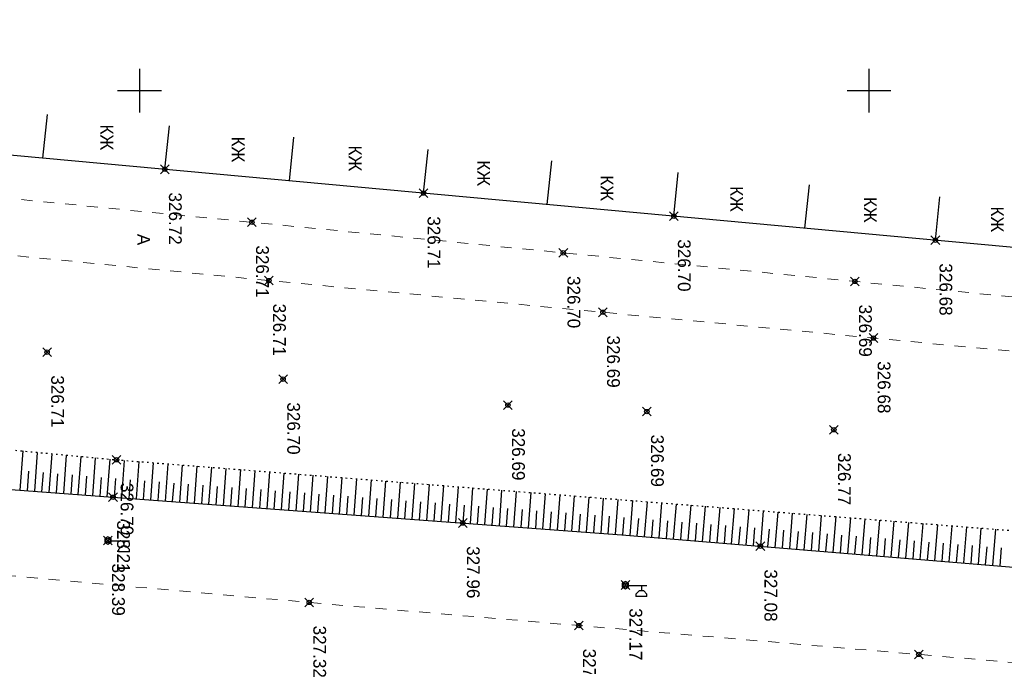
# Model space of a CAD drawing. Header units: metres. Extents: x 705573 to 711566, y 4301675 to 4311183.
# Tile 36 of 256: x 708898 to 708965, y 4301874 to 4301918. Entities that reach past the tile are written whole.
import ezdxf

# ---------------------------------------------------------------- set-up
doc = ezdxf.new("R2010")
doc.units = ezdxf.units.M
doc.header["$LTSCALE"] = 0.5
doc.header["$PDMODE"] = 35
doc.header["$PDSIZE"] = 0.3
for name, pattern in [('Auto_Street_NotBorder_Line_m1', [3, 1.5, -1.5]), ('ДОРОГИ_СТРОЯЩ', [9, 8, -1]), ('Контура низ откосов  Штриховая 0.1-0.5 - - - - - - -', [0.6, 0.1, -0.5])]:
    doc.linetypes.add(name, pattern=pattern)
for name, color, linetype in [('(001) Сетка', 92, 'Continuous'), ('(004) Точки рельефа', 7, 'Continuous'), ('(007) Здания', 7, 'Continuous'), ('(022) Возд. Линии', 7, 'Continuous'), ('(025) Дорога', 7, 'Continuous'), ('(035) Откосы', 7, 'Continuous')]:
    doc.layers.add(name, color=color, linetype=linetype)
doc.layers.add('AUTO#_ROADS_EXIST_L', color=7, linetype='Continuous', lineweight=15, true_color=0x000000)
doc.styles.add('BM-431', font='txt')
doc.styles.add('D-431', font='txt')
doc.styles.add('P-131', font='txt')
doc.styles.add('S', font='txtwr', dxfattribs={"oblique": 15})

# ---------------------------------------------------------------- blocks, each defined once
blk = doc.blocks.new('U1111')
for p, q in [((0.1, 0.45), (0.1, 2.95)), ((1.28934, 2.95), (0.85, 2.51066)), ((1.6, 2.95), (1.28934, 2.95)), ((1.6, 2.95), (1.6, 1.45)), ((0.1, 2.2), (0.85, 2.2)), ((0.85, 2.51066), (0.85, 1.88934)), ((0.85, 1.88934), (1.28934, 1.45)), ((1.28934, 1.45), (1.6, 1.45)), ((0, 0.05), (0.1, 0.05)), ((0, -0.05), (0, 0.05)), ((0.1, 0.05), (0.1, -0.05)), ((0.1, -0.05), (0, -0.05))]:
    blk.add_line(p, q)
blk.add_lwpolyline([(0.55, 0), (0.3, 0.433013), (-0.2, 0.433013), (-0.45, 0), (-0.2, -0.433013), (0.3, -0.433013)], close=True)
at = {"color": 4, "style": 'S', "oblique": 15}
blk.add_attdef('Z', (1.142936, -1.391276), '', height=2, dxfattribs=at)
blk = doc.blocks.new('Setka')
at = {"layer": '(001) Сетка'}
for p, q in [((0, 1.5), (0, -1.5)), ((-1.5, 0), (1.5, 0))]:
    blk.add_line(p, q, dxfattribs=at)

msp = doc.modelspace()

# ---------------------------------------------------------------- linework, layer by layer
at = {"layer": '(007) Здания', "flags": 128}
for points in [[(708994.837, 4301902.607), (708994.563, 4301899.619), (708858.918, 4301912.094), (708859.193, 4301915.082)], [(708899.44, 4301908.367), (708899.755, 4301911.351)], [(708907.803, 4301907.598), (708908.118, 4301910.582)], [(708916.341, 4301906.813), (708916.656, 4301909.797)], [(708925.531, 4301905.968), (708925.846, 4301908.951)], [(708934.014, 4301905.188), (708934.328, 4301908.171)], [(708942.688, 4301904.39), (708943.003, 4301907.374)], [(708951.682, 4301903.563), (708951.997, 4301906.546)], [(708960.623, 4301902.741), (708960.938, 4301905.724)]]:
    msp.add_lwpolyline(points, dxfattribs=at)
at = {"layer": '(035) Откосы'}
for p, q in [((708898.07, 4301888.304, 328.214), (708897.868, 4301885.615, 328.214)), ((708899.064, 4301888.211, 328.214), (708898.864, 4301885.54, 328.214)), ((708900.057, 4301888.117, 328.214), (708899.859, 4301885.466, 328.214)), ((708901.051, 4301888.024, 328.214), (708900.854, 4301885.391, 328.214)), ((708902.045, 4301887.93, 328.214), (708901.85, 4301885.316, 328.214)), ((708903.039, 4301887.836, 328.214), (708902.845, 4301885.242, 328.214)), ((708904.033, 4301887.743, 328.214), (708903.84, 4301885.167, 328.214)), ((708905.024, 4301887.658, 328.214), (708904.835, 4301885.094, 328.214)), ((708906.019, 4301887.579, 328.214), (708905.831, 4301885.02, 328.214)), ((708907.014, 4301887.5, 328.214), (708906.826, 4301884.947, 328.214)), ((708908.009, 4301887.422, 328.214), (708907.822, 4301884.874, 328.214)), ((708909.004, 4301887.343, 328.214), (708908.817, 4301884.8, 328.214)), ((708898.466, 4301886.917, 328.214), (708898.366, 4301885.577, 328.214)), ((708899.461, 4301886.833, 328.214), (708899.361, 4301885.503, 328.214)), ((708900.455, 4301886.749, 328.214), (708900.357, 4301885.428, 328.214)), ((708901.45, 4301886.665, 328.214), (708901.352, 4301885.354, 328.214)), ((708909.999, 4301887.265, 328.214), (708909.812, 4301884.727, 328.214)), ((708910.994, 4301887.186, 328.214), (708910.808, 4301884.654, 328.214)), ((708911.989, 4301887.108, 328.214), (708911.803, 4301884.58, 328.214)), ((708912.984, 4301887.029, 328.214), (708912.799, 4301884.507, 328.214)), ((708913.979, 4301886.951, 328.214), (708913.794, 4301884.434, 328.214)), ((708914.974, 4301886.872, 328.214), (708914.789, 4301884.36, 328.214)), ((708915.969, 4301886.793, 328.214), (708915.785, 4301884.287, 328.214)), ((708916.964, 4301886.715, 328.214), (708916.78, 4301884.214, 328.214)), ((708902.445, 4301886.581, 328.214), (708902.347, 4301885.279, 328.214)), ((708903.439, 4301886.497, 328.214), (708903.342, 4301885.205, 328.214)), ((708904.432, 4301886.413, 328.214), (708904.338, 4301885.13, 328.214)), ((708905.428, 4301886.338, 328.214), (708905.333, 4301885.057, 328.214)), ((708906.423, 4301886.262, 328.214), (708906.329, 4301884.984, 328.214)), ((708907.418, 4301886.186, 328.214), (708907.324, 4301884.91, 328.214)), ((708908.413, 4301886.11, 328.214), (708908.319, 4301884.837, 328.214)), ((708909.408, 4301886.034, 328.214), (708909.315, 4301884.764, 328.214)), ((708917.959, 4301886.636, 328.214), (708917.775, 4301884.14, 328.214)), ((708918.954, 4301886.558, 328.214), (708918.771, 4301884.067, 328.214)), ((708919.949, 4301886.479, 328.214), (708919.766, 4301883.993, 328.214)), ((708920.944, 4301886.401, 328.214), (708920.762, 4301883.92, 328.214)), ((708921.939, 4301886.322, 328.214), (708921.757, 4301883.847, 328.214)), ((708922.934, 4301886.243, 328.214), (708922.752, 4301883.773, 328.214)), ((708923.929, 4301886.165, 328.214), (708923.748, 4301883.7, 328.214)), ((708924.924, 4301886.086, 328.214), (708924.743, 4301883.627, 328.214)), ((708925.919, 4301886.008, 328.214), (708925.739, 4301883.553, 328.214)), ((708910.403, 4301885.958, 328.214), (708910.31, 4301884.69, 328.214)), ((708911.399, 4301885.882, 328.214), (708911.305, 4301884.617, 328.214)), ((708912.394, 4301885.806, 328.214), (708912.301, 4301884.544, 328.214)), ((708913.389, 4301885.73, 328.214), (708913.296, 4301884.47, 328.214)), ((708914.384, 4301885.654, 328.214), (708914.292, 4301884.397, 328.214)), ((708915.379, 4301885.578, 328.214), (708915.287, 4301884.324, 328.214)), ((708916.375, 4301885.502, 328.214), (708916.282, 4301884.25, 328.214)), ((708917.37, 4301885.426, 328.214), (708917.278, 4301884.177, 328.214)), ((708918.365, 4301885.35, 328.214), (708918.273, 4301884.104, 328.214)), ((708926.914, 4301885.929, 328.214), (708926.734, 4301883.48, 328.214)), ((708927.909, 4301885.851, 328.214), (708927.729, 4301883.407, 328.214)), ((708928.904, 4301885.772, 328.214), (708928.725, 4301883.333, 328.214)), ((708929.899, 4301885.694, 328.214), (708929.72, 4301883.26, 328.214)), ((708930.894, 4301885.615, 328.214), (708930.715, 4301883.187, 328.214)), ((708931.889, 4301885.536, 328.214), (708931.711, 4301883.113, 328.214)), ((708932.884, 4301885.458, 328.214), (708932.706, 4301883.04, 328.214)), ((708933.879, 4301885.379, 328.214), (708933.702, 4301882.967, 328.214)), ((708919.36, 4301885.274, 328.214), (708919.269, 4301884.03, 328.214)), ((708920.355, 4301885.198, 328.214), (708920.264, 4301883.957, 328.214)), ((708921.351, 4301885.122, 328.214), (708921.259, 4301883.883, 328.214)), ((708922.346, 4301885.046, 328.214), (708922.255, 4301883.81, 328.214)), ((708923.341, 4301884.97, 328.214), (708923.25, 4301883.737, 328.214)), ((708924.336, 4301884.895, 328.214), (708924.245, 4301883.663, 328.214)), ((708925.331, 4301884.819, 328.214), (708925.241, 4301883.59, 328.214)), ((708926.327, 4301884.743, 328.214), (708926.236, 4301883.517, 328.214)), ((708927.322, 4301884.667, 328.214), (708927.232, 4301883.443, 328.214)), ((708934.874, 4301885.301, 328.214), (708934.697, 4301882.893, 328.214)), ((708935.869, 4301885.222, 328.214), (708935.692, 4301882.82, 328.214)), ((708936.864, 4301885.144, 328.214), (708936.688, 4301882.747, 328.214)), ((708937.859, 4301885.065, 328.214), (708937.683, 4301882.673, 328.214)), ((708938.854, 4301884.987, 328.214), (708938.679, 4301882.6, 328.214)), ((708939.871, 4301884.906, 328.214), (708939.674, 4301882.522, 328.214)), ((708940.866, 4301884.828, 328.214), (708940.668, 4301882.44, 328.214)), ((708941.861, 4301884.749, 328.214), (708941.663, 4301882.357, 328.214)), ((708942.856, 4301884.671, 328.214), (708942.658, 4301882.275, 328.214)), ((708928.317, 4301884.591, 328.214), (708928.227, 4301883.37, 328.214)), ((708929.312, 4301884.515, 328.214), (708929.222, 4301883.297, 328.214)), ((708930.307, 4301884.439, 328.214), (708930.218, 4301883.223, 328.214)), ((708931.303, 4301884.363, 328.214), (708931.213, 4301883.15, 328.214)), ((708932.298, 4301884.287, 328.214), (708932.209, 4301883.077, 328.214)), ((708933.293, 4301884.211, 328.214), (708933.204, 4301883.003, 328.214)), ((708934.288, 4301884.135, 328.214), (708934.199, 4301882.93, 328.214)), ((708935.283, 4301884.059, 328.214), (708935.195, 4301882.857, 328.214)), ((708936.278, 4301883.983, 328.214), (708936.19, 4301882.783, 328.214)), ((708943.851, 4301884.592, 328.214), (708943.652, 4301882.193, 328.214)), ((708944.846, 4301884.513, 328.214), (708944.647, 4301882.111, 328.214)), ((708945.841, 4301884.435, 328.214), (708945.642, 4301882.029, 328.214)), ((708946.836, 4301884.356, 328.214), (708946.636, 4301881.946, 328.214)), ((708947.831, 4301884.278, 328.214), (708947.631, 4301881.864, 328.214)), ((708948.826, 4301884.199, 328.214), (708948.626, 4301881.782, 328.214)), ((708949.821, 4301884.121, 328.214), (708949.62, 4301881.7, 328.214)), ((708950.816, 4301884.042, 328.214), (708950.615, 4301881.617, 328.214)), ((708951.811, 4301883.964, 328.214), (708951.61, 4301881.535, 328.214)), ((708937.274, 4301883.907, 328.214), (708937.185, 4301882.71, 328.214)), ((708938.269, 4301883.831, 328.214), (708938.181, 4301882.637, 328.214)), ((708939.275, 4301883.754, 328.214), (708939.176, 4301882.563, 328.214)), ((708940.27, 4301883.674, 328.214), (708940.171, 4301882.481, 328.214)), ((708941.264, 4301883.593, 328.214), (708941.166, 4301882.399, 328.214)), ((708942.259, 4301883.513, 328.214), (708942.16, 4301882.316, 328.214)), ((708943.254, 4301883.433, 328.214), (708943.155, 4301882.234, 328.214)), ((708944.249, 4301883.352, 328.214), (708944.15, 4301882.152, 328.214)), ((708952.806, 4301883.885, 328.214), (708952.605, 4301881.453, 328.214)), ((708953.801, 4301883.806, 328.214), (708953.599, 4301881.371, 328.214)), ((708954.796, 4301883.728, 328.214), (708954.594, 4301881.289, 328.214)), ((708955.791, 4301883.649, 328.214), (708955.589, 4301881.206, 328.214)), ((708956.786, 4301883.571, 328.214), (708956.583, 4301881.124, 328.214)), ((708957.781, 4301883.492, 328.214), (708957.578, 4301881.042, 328.214)), ((708958.776, 4301883.414, 328.214), (708958.573, 4301880.96, 328.214)), ((708959.77, 4301883.335, 328.214), (708959.567, 4301880.877, 328.214)), ((708945.244, 4301883.272, 328.214), (708945.144, 4301882.07, 328.214)), ((708946.239, 4301883.192, 328.214), (708946.139, 4301881.987, 328.214)), ((708947.233, 4301883.111, 328.214), (708947.134, 4301881.905, 328.214)), ((708948.228, 4301883.031, 328.214), (708948.128, 4301881.823, 328.214)), ((708949.223, 4301882.95, 328.214), (708949.123, 4301881.741, 328.214)), ((708950.218, 4301882.87, 328.214), (708950.118, 4301881.659, 328.214)), ((708951.213, 4301882.79, 328.214), (708951.112, 4301881.576, 328.214)), ((708952.208, 4301882.709, 328.214), (708952.107, 4301881.494, 328.214)), ((708953.202, 4301882.629, 328.214), (708953.102, 4301881.412, 328.214)), ((708960.765, 4301883.256, 328.214), (708960.562, 4301880.795, 328.214)), ((708961.76, 4301883.178, 328.214), (708961.557, 4301880.713, 328.214)), ((708962.755, 4301883.099, 328.214), (708962.551, 4301880.631, 328.214)), ((708963.75, 4301883.021, 328.214), (708963.546, 4301880.549, 328.214)), ((708964.745, 4301882.942, 328.214), (708964.541, 4301880.466, 328.214)), ((708954.197, 4301882.548, 328.214), (708954.097, 4301881.33, 328.214)), ((708955.192, 4301882.468, 328.214), (708955.091, 4301881.247, 328.214)), ((708956.187, 4301882.388, 328.214), (708956.086, 4301881.165, 328.214)), ((708957.182, 4301882.307, 328.214), (708957.081, 4301881.083, 328.214)), ((708958.177, 4301882.227, 328.214), (708958.075, 4301881.001, 328.214)), ((708959.172, 4301882.146, 328.214), (708959.07, 4301880.919, 328.214)), ((708960.166, 4301882.066, 328.214), (708960.065, 4301880.836, 328.214)), ((708961.161, 4301881.986, 328.214), (708961.059, 4301880.754, 328.214)), ((708962.156, 4301881.905, 328.214), (708962.054, 4301880.672, 328.214)), ((708963.151, 4301881.825, 328.214), (708963.049, 4301880.59, 328.214)), ((708964.146, 4301881.744, 328.214), (708964.043, 4301880.507, 328.214)), ((708965.141, 4301881.664, 328.214), (708965.038, 4301880.425, 328.214))]:
    msp.add_line(p, q, dxfattribs=at)
at = {"layer": '(035) Откосы', "linetype": 'Контура низ откосов  Штриховая 0.1-0.5 - - - - - - -', "elevation": 328.214}
msp.add_lwpolyline([(708840.577, 4301902.314), (708843.446, 4301902.314), (708843.446, 4301894.875), (708844.107, 4301892.804), (708869.693, 4301890.977), (708904.493, 4301887.7), (709042.887, 4301876.772), (709042.603, 4301873.774)], dxfattribs=at)
at = {"layer": '(035) Откосы', "elevation": 328.214, "flags": 128}
msp.add_lwpolyline([(708840.577, 4301902.314), (708840.577, 4301891.94), (708843.759, 4301890.045), (708869.577, 4301887.733), (708904.253, 4301885.137), (708939.136, 4301882.566), (709023.01, 4301875.633), (709042.603, 4301873.774)], dxfattribs=at)
at = {"color": 0, "linetype": 'ByBlock', "lineweight": -2, "transparency": 16777216}
for p in [(708907.803, 4301907.598, 326.72), (708925.531, 4301905.968, 326.708), (708913.776, 4301903.972, 326.713), (708942.688, 4301904.39, 326.696), (708960.623, 4301902.741, 326.684), (708935.12, 4301901.878, 326.699), (708914.942, 4301899.98, 326.709), (708955.105, 4301899.918, 326.685), (708937.835, 4301897.804, 326.693), (708956.384, 4301896.04, 326.681), (708899.734, 4301895.071, 326.714), (708915.914, 4301893.222, 326.702), (708931.325, 4301891.449, 326.691), (708940.845, 4301891.005, 326.685), (708953.665, 4301889.756, 326.772), (708904.493, 4301887.7, 326.704), (708904.253, 4301885.137, 328.214), (708928.227, 4301883.37, 327.956), (708903.904, 4301882.179, 328.389), (708948.626, 4301881.782, 327.08), (708939.375, 4301879.121, 327.171), (708917.705, 4301877.927, 327.322), (708936.192, 4301876.347, 327.284), (708959.485, 4301874.367, 327.432)]:
    msp.add_point(p, dxfattribs=at)
at = {"layer": 'AUTO#_ROADS_EXIST_L', "linetype": 'Auto_Street_NotBorder_Line_m1', "lineweight": 15, "flags": 128}
msp.add_lwpolyline([(709049.926, 4301902.117), (709050.262, 4301890.853), (709015.706, 4301894.379), (708969.855, 4301898.472), (708842.465, 4301910.965), (708836.145, 4301912.342), (708834.923, 4301914.363), (708834.923, 4301919.021)], dxfattribs=at)
msp.add_lwpolyline([(709050.374, 4301887.103), (709050.734, 4301875.031), (709048.044, 4301869.979), (709043.069, 4301867.207), (709026.864, 4301868.642), (708920.002, 4301877.722), (708874.59, 4301881.767), (708841.678, 4301884.601), (708837.839, 4301889.225), (708835.344, 4301893.523), (708833.734, 4301901.8), (708834.607, 4301904.531), (708837.419, 4301906.553), (708841.802, 4301907.139), (708914.942, 4301899.98)], close=True, dxfattribs=at)

# ---------------------------------------------------------------- block references
at = {"layer": '(001) Сетка', "rotation": 270}
for p in [(708906.068, 4301912.985), (708956.068, 4301912.985)]:
    msp.add_blockref('Setka', p, dxfattribs=at)
at = {"layer": '(022) Возд. Линии', "xscale": 0.5, "yscale": 0.5, "zscale": 0.5, "rotation": 270}
for p in [(708903.904, 4301882.204, 325.947), (708939.375, 4301879.146, 325.947)]:
    msp.add_blockref('U1111', p, dxfattribs=at)

# ---------------------------------------------------------------- texts
at = {"layer": '(004) Точки рельефа', "style": 'D-431'}
for s, p in [('326.72', (708908.089, 4301906.012, 326.72)), ('326.71', (708925.816, 4301904.382, 326.708)), ('326.71', (708914.061, 4301902.386, 326.713)), ('326.70', (708942.974, 4301902.804, 326.696)), ('326.68', (708960.908, 4301901.155, 326.684)), ('326.70', (708935.406, 4301900.292, 326.699)), ('326.71', (708915.228, 4301898.394, 326.709)), ('326.69', (708955.391, 4301898.332, 326.685)), ('326.69', (708938.12, 4301896.217, 326.693)), ('326.68', (708956.669, 4301894.454, 326.681)), ('326.71', (708900.02, 4301893.484, 326.714)), ('326.70', (708916.199, 4301891.636, 326.702)), ('326.69', (708931.61, 4301889.863, 326.691)), ('326.69', (708941.131, 4301889.419, 326.685)), ('326.77', (708953.95, 4301888.17, 326.772)), ('326.70', (708904.778, 4301886.113, 326.704)), ('328.21', (708904.536, 4301883.55, 328.214)), ('327.96', (708928.512, 4301881.784, 327.956)), ('328.39', (708904.188, 4301880.592, 328.389)), ('327.08', (708948.909, 4301880.196, 327.08)), ('327.17', (708939.654, 4301877.534, 327.171)), ('327.32', (708917.985, 4301876.341, 327.322)), ('327.28', (708936.476, 4301874.76, 327.284))]:
    msp.add_text(s, height=0.875, rotation=270, dxfattribs=at).set_placement(p)
at = {"layer": '(007) Здания', "style": 'P-131'}
for p in [(708903.393, 4301910.671), (708912.393, 4301909.845), (708920.413, 4301909.232), (708929.226, 4301908.21), (708937.68, 4301907.186), (708946.559, 4301906.447), (708955.722, 4301905.707), (708964.429, 4301905.053)]:
    msp.add_text('КЖ', height=0.88, rotation=270, dxfattribs=at).set_placement(p)
at = {"layer": '(025) Дорога', "linetype": 'ДОРОГИ_СТРОЯЩ', "style": 'BM-431'}
msp.add_text('A', height=0.875, rotation=270, dxfattribs=at).set_placement((708905.917, 4301903.177))

doc.saveas('drawing.dxf')
